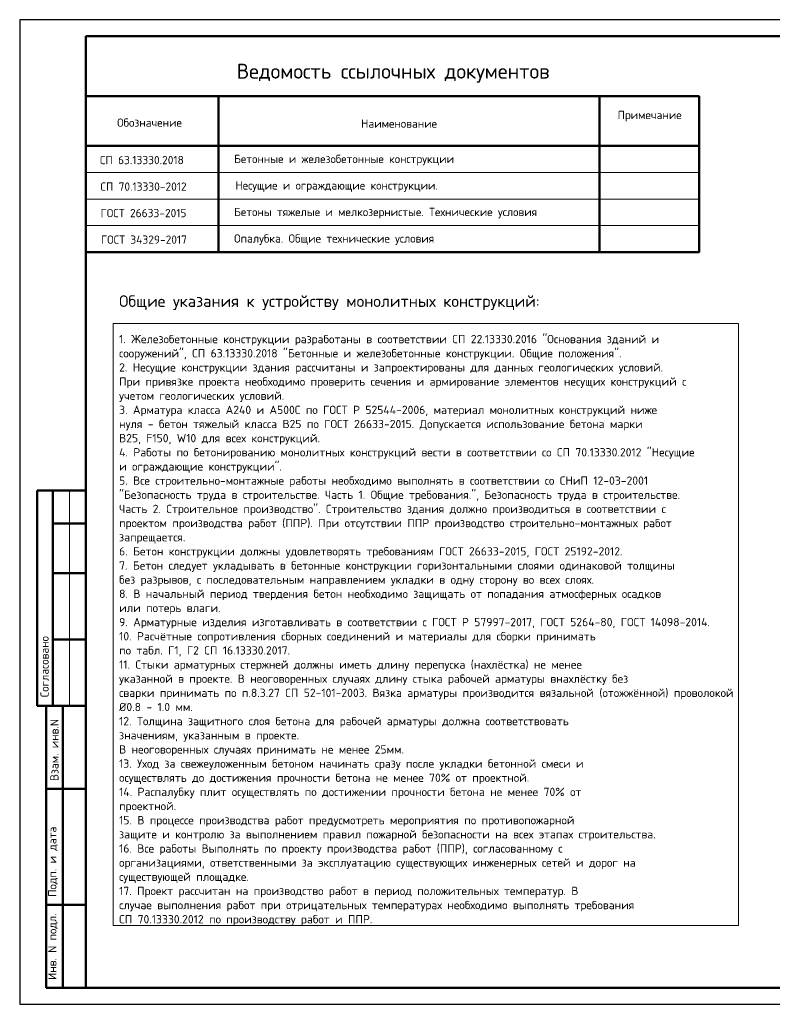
# Model space of a CAD drawing. Header units: millimetres. Extents: x 0 to 42000, y 0 to 29700.
# Tile 1 of 4: x 0 to 22710, y 0 to 29700. Entities that reach past the tile are written whole.
import ezdxf

# ---------------------------------------------------------------- set-up
doc = ezdxf.new("R2010")
doc.units = ezdxf.units.MM
for name, color, linetype, lineweight in [('Standard', 7, 'Continuous', 25), ('Общий01', 7, 'Continuous', 13), ('Позиционная метка линия выноска', 7, 'Continuous', 13)]:
    doc.layers.add(name, color=color, linetype=linetype, lineweight=lineweight)
doc.styles.add('ARIAL', font='arial.ttf')
doc.styles.add('ISOCPEUR', font='txt')

msp = doc.modelspace()

# ---------------------------------------------------------------- linework, layer by layer
at = {"layer": 'Standard', "color": 7, "linetype": 'Continuous', "lineweight": 25, "transparency": 33554687}
msp.add_line((2000, 29200), (2000, 1058), dxfattribs=at)
at = {"layer": 'Standard', "color": 7, "linetype": 'Continuous', "lineweight": 13, "transparency": 33554687}
for p, q in [((2000, 27391), (20500, 27391)), ((2000, 25091), (20500, 25091)), ((2000, 24291), (20500, 24291)), ((2000, 24291), (20500, 24291)), ((2000, 23491), (20500, 23491)), ((2000, 22691), (20500, 22691)), ((1500, 15500), (1500, 9000))]:
    msp.add_line(p, q, dxfattribs=at)
at = {"layer": 'Standard', "color": 7, "linetype": 'Continuous', "lineweight": 50, "transparency": 33554687}
for p, q in [((6000, 27391), (6000, 22691)), ((17500, 27391), (17500, 22691)), ((2000, 25891), (20500, 25891)), ((6, 15500), (0, 15500)), ((2000, 15500), (527, 15500)), ((527, 15500), (527, 9000)), ((527, 15500), (527, 9000)), ((1000, 15500), (1000, 9000)), ((2000, 14500), (1000, 14500)), ((2000, 13000), (1000, 13000)), ((2000, 11000), (1000, 11000)), ((0, 9000), (6, 9000)), ((527, 9000), (2000, 9000)), ((800, 500), (800, 9000)), ((800, 500), (800, 9000)), ((1300, 500), (1300, 9000)), ((800, 6500), (2000, 6500)), ((800, 3000), (2000, 3000)), ((2000, 500), (800, 500))]:
    msp.add_line(p, q, dxfattribs=at)
at = {"layer": 'Standard', "color": 7, "linetype": 'Continuous', "lineweight": 25, "transparency": 33554687}
msp.add_lwpolyline([(0, 0), (42000, 0), (42000, 29700), (0, 29700), (0, 0)], close=True, dxfattribs=at)
at = {"layer": 'Standard', "color": 7, "linetype": 'Continuous', "lineweight": 50, "transparency": 33554687}
for points in [[(2000, 29200), (41500, 29200), (41500, 500), (2000, 500), (2000, 29200)], [(2000, 22691), (2000, 27391), (20500, 27391), (20500, 22691), (2000, 22691)]]:
    msp.add_lwpolyline(points, close=True, dxfattribs=at)
at = {"layer": 'Позиционная метка линия выноска', "color": 240, "linetype": 'Continuous', "lineweight": 13, "transparency": 33554687}
msp.add_lwpolyline([(2825, 20536), (21686, 20536), (21686, 2377), (2825, 2377), (2825, 20536)], close=True, dxfattribs=at)

# ---------------------------------------------------------------- texts
at = {"transparency": 33554687, "insert": (3000, 21385), "char_height": 350, "width": 25886.04, "attachment_point": 1, "line_spacing_factor": 1.024096, "style": 'ARIAL'}
msp.add_mtext('\\A1;{\\fISOCPEUR|i0|b0;\\H350.000000;\\W1.018787;\\C7;Общие указания к устройству монолитных конструкций:}\\P{\\fArial|i0|b0;\\H350.000000;\\W1.018787;\\C7; }\\P{\\fISOCPEUR|i0|b0;\\H250.000000;\\W1.018787;\\C7;1. Железобетонные конструкции разработаны в соответствии СП 22.13330.2016 "Основания зданий и}\\P{\\fISOCPEUR|i0|b0;\\H250.000000;\\W1.018787;\\C7;сооружений", СП 63.13330.2018 "Бетонные и железобетонные конструкции. Общие положения".}\\P{\\fISOCPEUR|i0|b0;\\H250.000000;\\W1.018787;\\C7;2. Несущие конструкции здания рассчитаны и запроектированы для данных геологических условий.}\\P{\\fISOCPEUR|i0|b0;\\H250.000000;\\W1.018787;\\C7;При привязке проекта необходимо проверить сечения и армирование элементов несущих конструкций с}\\P{\\fISOCPEUR|i0|b0;\\H250.000000;\\W1.018787;\\C7;учетом геологических условий.}\\P{\\fISOCPEUR|i0|b0;\\H250.000000;\\W1.018787;\\C7;3. Арматура класса А240 и А500С по ГОСТ Р 52544-2006, материал монолитных конструкций ниже}\\P{\\fISOCPEUR|i0|b0;\\H250.000000;\\W1.018787;\\C7;нуля - бетон тяжелый класса В25 по ГОСТ 26633-2015. Допускается использование бетона марки}\\P{\\fISOCPEUR|i0|b0;\\H250.000000;\\W1.018787;\\C7;В25, F150, W10 для всех конструкций.}\\P{\\fISOCPEUR|i0|b0;\\H250.000000;\\W1.018787;\\C7;4. Работы по бетонированию монолитных конструкций вести в соответствии со СП 70.13330.2012 "Несущие}\\P{\\fISOCPEUR|i0|b0;\\H250.000000;\\W1.018787;\\C7;и ограждающие конструкции".}\\P{\\fISOCPEUR|i0|b0;\\H250.000000;\\W1.018787;\\C7;5. Все строительно-монтажные работы необходимо выполнять в соответствии со СНиП 12-03-2001}\\P{\\fISOCPEUR|i0|b0;\\H250.000000;\\W1.018787;\\C7;"Безопасность труда в строительстве. Часть 1. Общие требования.", Безопасность труда в строительстве.}\\P{\\fISOCPEUR|i0|b0;\\H250.000000;\\W1.018787;\\C7;Часть 2. Строительное производство". Строительство здания должно производиться в соответствии с}\\P{\\fISOCPEUR|i0|b0;\\H250.000000;\\W1.018787;\\C7;проектом производства работ (ППР). При отсутствии ППР производство строительно-монтажных работ}\\P{\\fISOCPEUR|i0|b0;\\H250.000000;\\W1.018787;\\C7;запрещается.}\\P{\\fISOCPEUR|i0|b0;\\H250.000000;\\W1.018787;\\C7;6. Бетон конструкции должны удовлетворять требованиям ГОСТ 26633-2015, ГОСТ 25192-2012.}\\P{\\fISOCPEUR|i0|b0;\\H250.000000;\\W1.018787;\\C7;7. Бетон следует укладывать в бетонные конструкции горизонтальными слоями одинаковой толщины}\\P{\\fISOCPEUR|i0|b0;\\H250.000000;\\W1.018787;\\C7;без разрывов, с последовательным направлением укладки в одну сторону во всех слоях.}\\P{\\fISOCPEUR|i0|b0;\\H250.000000;\\W1.018787;\\C7;8. В начальный период твердения бетон необходимо защищать от попадания атмосферных осадков}\\P{\\fISOCPEUR|i0|b0;\\H250.000000;\\W1.018787;\\C7;или потерь влаги.}\\P{\\fISOCPEUR|i0|b0;\\H250.000000;\\W1.018787;\\C7;9. Арматурные изделия изготавливать в соответствии с ГОСТ Р 57997-2017, ГОСТ 5264-80, ГОСТ 14098-2014.}\\P{\\fISOCPEUR|i0|b0;\\H250.000000;\\W1.018787;\\C7;10. Расчётные сопротивления сборных соединений и материалы для сборки принимать}\\P{\\fISOCPEUR|i0|b0;\\H250.000000;\\W1.018787;\\C7;по табл. Г1, Г2 СП 16.13330.2017.}\\P{\\fISOCPEUR|i0|b0;\\H250.000000;\\W1.018787;\\C7;11. Стыки арматурных стержней должны иметь длину перепуска (нахлёстка) не менее}\\P{\\fISOCPEUR|i0|b0;\\H250.000000;\\W1.018787;\\C7;указанной в проекте. В неоговоренных случаях длину стыка рабочей арматуры внахлёстку без}\\P{\\fISOCPEUR|i0|b0;\\H250.000000;\\W1.018787;\\C7;сварки принимать по п.8.3.27 СП 52-101-2003. Вязка арматуры производится вязальной (отожжённой) проволокой}\\P{\\fISOCPEUR|i0|b0;\\H250.000000;\\W1.018787;\\C7;Ø0.8 - 1.0 мм.}\\P{\\fISOCPEUR|i0|b0;\\H250.000000;\\W1.018787;\\C7;12. Толщина защитного слоя бетона для рабочей арматуры должна соответствовать}\\P{\\fISOCPEUR|i0|b0;\\H250.000000;\\W1.018787;\\C7;значениям, указанным в проекте.}\\P{\\fISOCPEUR|i0|b0;\\H250.000000;\\W1.018787;\\C7;В неоговоренных случаях принимать не менее 25мм.}\\P{\\fISOCPEUR|i0|b0;\\H250.000000;\\W1.018787;\\C7;13. Уход за свежеуложенным бетоном начинать сразу после укладки бетонной смеси и}\\P{\\fISOCPEUR|i0|b0;\\H250.000000;\\W1.018787;\\C7;осуществлять до достижения прочности бетона не менее 70%%% от проектной.}\\P{\\fISOCPEUR|i0|b0;\\H250.000000;\\W1.018787;\\C7;14. Распалубку плит осуществлять по достижении прочности бетона не менее 70%%% от}\\P{\\fISOCPEUR|i0|b0;\\H250.000000;\\W1.018787;\\C7;проектной.}\\P{\\fISOCPEUR|i0|b0;\\H250.000000;\\W1.018787;\\C7;15. В процессе производства работ предусмотреть мероприятия по противопожарной}\\P{\\fISOCPEUR|i0|b0;\\H250.000000;\\W1.018787;\\C7;защите и контролю за выполнением правил пожарной безопасности на всех этапах строительства.}\\P{\\fISOCPEUR|i0|b0;\\H250.000000;\\W1.018787;\\C7;16. Все работы Выполнять по проекту производства работ (ППР), согласованному с}\\P{\\fISOCPEUR|i0|b0;\\H250.000000;\\W1.018787;\\C7;организациями, ответственными за эксплуатацию существующих инженерных сетей и дорог на}\\P{\\fISOCPEUR|i0|b0;\\H250.000000;\\W1.018787;\\C7;существующей площадке.}\\P{\\fISOCPEUR|i0|b0;\\H250.000000;\\W1.018787;\\C7;17. Проект рассчитан на производство работ в период положительных температур. В}\\P{\\fISOCPEUR|i0|b0;\\H250.000000;\\W1.018787;\\C7;случае выполнения работ при отрицательных температурах необходимо выполнять требования}\\P{\\fISOCPEUR|i0|b0;\\H250.000000;\\W1.018787;\\C7;СП 70.13330.2012 по производству работ и ППР.}\\P', dxfattribs=at)
at = {"layer": 'Standard', "color": 7, "linetype": 'Continuous', "lineweight": -3, "transparency": 33554687, "char_height": 250, "style": 'ISOCPEUR'}
for s, insert, width, attachment_point in [('\\A1;{\\fISOCPEUR|i0|b0;\\H250.000000;\\W1.000000;\\C7;Обозначение}\\P', (3918, 26595), 2084.39, 5), ('\\A1;{\\fISOCPEUR|i0|b0;\\H250.000000;\\W1.000000;\\C7;Примечание}\\P', (19008, 26791), 1946.67, 5), ('\\A1;{\\fISOCPEUR|i0|b0;\\H250.000000;\\W1.000000;\\C7;Наименование}\\P', (11447, 26566), 2322.22, 5), ('\\A1;{\\fISOCPEUR|i0|b0;\\H250.000000;\\W1.000000;\\C7;СП 63.13330.2018}\\P', (3687, 25466), 2617.92, 5), ('\\A1;{\\fISOCPEUR|i0|b0;\\H250.000000;\\W1.000000;\\C7;Бетонные и железобетонные конструкции}\\P', (6470, 25466), 6786.57, 4), ('\\A1;{\\fISOCPEUR|i0|b0;\\H250.000000;\\W1.000000;\\C7;СП 70.13330-2012}\\P', (3737, 24666), 2718.18, 5), ('\\A1;{\\fISOCPEUR|i0|b0;\\H250.000000;\\W1.000000;\\C7;Несущие и ограждающие конструкции.}\\P', (6508, 24666), 6236.49, 4), ('\\A1;{\\fISOCPEUR|i0|b0;\\H250.000000;\\W1.000000;\\C7;ГОСТ 26633-2015}\\P', (3737, 23866), 2720.37, 5), ('\\A1;{\\fISOCPEUR|i0|b0;\\H250.000000;\\W1.000000;\\C7;Бетоны тяжелые и мелкозернистые. Технические условия}\\P', (6470, 23866), 9261.82, 4), ('\\A1;{\\fISOCPEUR|i0|b0;\\H250.000000;\\W1.000000;\\C7;ГОСТ 34329-2017}\\P', (3750, 23066), 2745.41, 5), ('\\A1;{\\fISOCPEUR|i0|b0;\\H250.000000;\\W1.000000;\\C7;Опалубка. Общие технические условия}\\P', (6470, 23066), 6248.99, 4)]:
    msp.add_mtext(s, dxfattribs=dict(at, insert=insert, width=width, attachment_point=attachment_point))
at = {"layer": 'Standard', "color": 7, "linetype": 'Continuous', "lineweight": 50, "transparency": 33554687, "char_height": 250, "attachment_point": 7, "rotation": 90, "style": 'ISOCPEUR'}
for s, insert, width in [('\\A1;{\\fISOCPEUR|i0|b0;\\H250.000000;\\W1.000000;\\C7;Согласовано}\\P', (875, 9261), 2071.88), ('\\A1;{\\fISOCPEUR|i0|b0;\\H250.000000;\\W1.000000;\\C7;Взам. инв.N}\\P', (1173, 6736), 1909.1), ('\\A1;{\\fISOCPEUR|i0|b0;\\H250.000000;\\W1.000000;\\C7;Подп. и дата}\\P', (1149, 3242), 2197.06), ('\\A1;{\\fISOCPEUR|i0|b0;\\H250.000000;\\W1.000000;\\C7;Инв. N подл.}\\P', (1149, 734), 2021.79)]:
    msp.add_mtext(s, dxfattribs=dict(at, insert=insert, width=width))
at = {"layer": 'Общий01', "transparency": 33554687, "insert": (11267, 28085), "char_height": 450, "width": 9852.92, "attachment_point": 5, "style": 'ISOCPEUR'}
msp.add_mtext('\\A1;{\\fISOCPEUR|i0|b0;\\H450.000000;\\W1.000000;\\C7;Ведомость ссылочных документов}\\P', dxfattribs=at)

doc.saveas('drawing.dxf')
